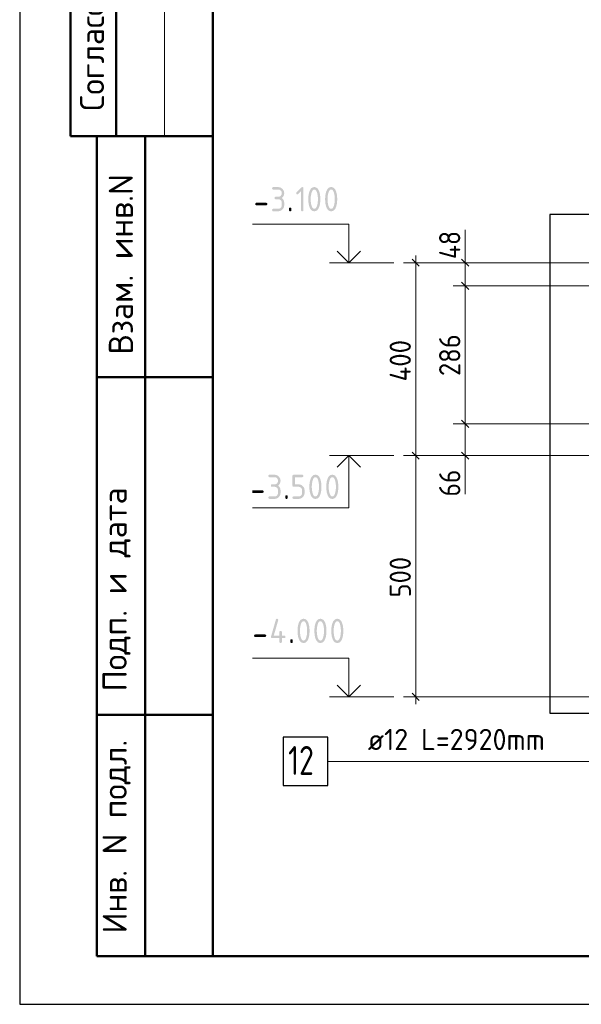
# Model space of a CAD drawing. Header units: millimetres. Extents: x 0 to 59052, y 0 to 35640.
# Tile 1 of 25: x 0 to 6983, y 0 to 12247. Entities that reach past the tile are written whole.
import ezdxf

# ---------------------------------------------------------------- set-up
doc = ezdxf.new("R2010")
doc.units = ezdxf.units.MM
for name, color, linetype, lineweight in [('Standard', 7, 'Continuous', 25), ('Высотные отметки', 7, 'Continuous', 25), ('ЖБ Пилон', 7, 'Continuous', 35), ('Размерная выноска', 7, 'Continuous', 13)]:
    doc.layers.add(name, color=color, linetype=linetype, lineweight=lineweight)
doc.layers.add('Обрамление Г-обр.', color=7, linetype='Continuous', lineweight=25, true_color=0x5f1e0f)
doc.styles.add('ISOCPEUR', font='txt')

msp = doc.modelspace()

# ---------------------------------------------------------------- hatches: boundary and pattern name
at = {"layer": 'ЖБ Пилон', "linetype": 'Continuous', "lineweight": 25, "transparency": 33554687}
for points in [[(3214, 10015), (3184, 10015), (3182, 10015), (3180, 10015), (3178, 10015), (3177, 10016), (3176, 10016), (3174, 10017), (3173, 10018), (3172, 10019), (3171, 10020), (3171, 10021), (3170, 10022), (3170, 10023), (3169, 10025), (3169, 10026), (3169, 10028), (3169, 10030), (3169, 10032), (3169, 10033), (3169, 10035), (3170, 10036), (3170, 10038), (3171, 10039), (3171, 10040), (3172, 10041), (3173, 10042), (3174, 10043), (3176, 10043), (3177, 10044), (3178, 10044), (3180, 10045), (3182, 10045), (3184, 10045), (3214, 10045), (3218, 10045), (3223, 10046), (3227, 10047), (3231, 10048), (3235, 10050), (3239, 10052), (3242, 10055), (3246, 10058), (3249, 10061), (3251, 10065), (3254, 10068), (3255, 10072), (3257, 10076), (3258, 10081), (3259, 10085), (3259, 10090), (3259, 10094), (3258, 10099), (3257, 10103), (3255, 10107), (3254, 10111), (3251, 10115), (3249, 10118), (3245, 10122), (3242, 10125), (3238, 10127), (3235, 10130), (3231, 10132), (3227, 10133), (3223, 10134), (3218, 10135), (3214, 10135), (3154, 10135), (3152, 10135), (3150, 10135), (3148, 10135), (3147, 10136), (3146, 10136), (3144, 10137), (3143, 10138), (3142, 10139), (3141, 10139), (3141, 10141), (3140, 10142), (3140, 10143), (3139, 10145), (3139, 10146), (3139, 10148), (3139, 10150), (3139, 10152), (3139, 10153), (3139, 10155), (3140, 10156), (3140, 10158), (3141, 10159), (3141, 10160), (3142, 10161), (3143, 10162), (3144, 10163), (3146, 10163), (3147, 10164), (3148, 10164), (3150, 10165), (3152, 10165), (3154, 10165), (3214, 10165), (3217, 10165), (3221, 10164), (3225, 10164), (3229, 10163), (3232, 10163), (3236, 10162), (3239, 10161), (3242, 10159), (3246, 10158), (3249, 10156), (3252, 10155), (3255, 10152), (3258, 10150), (3261, 10148), (3264, 10146), (3267, 10143), (3269, 10140), (3272, 10137), (3274, 10134), (3276, 10131), (3278, 10128), (3280, 10125), (3282, 10122), (3283, 10119), (3284, 10115), (3286, 10112), (3287, 10108), (3287, 10105), (3288, 10101), (3288, 10097), (3289, 10094), (3289, 10090), (3289, 10085), (3288, 10081), (3288, 10076), (3287, 10072), (3286, 10068), (3284, 10064), (3283, 10060), (3281, 10056), (3279, 10052), (3277, 10049), (3275, 10045), (3272, 10042), (3269, 10039), (3266, 10036), (3262, 10033), (3259, 10030), (3262, 10027), (3266, 10024), (3269, 10021), (3272, 10018), (3275, 10014), (3277, 10011), (3279, 10007), (3281, 10003), (3283, 10000), (3284, 9996), (3286, 9992), (3287, 9988), (3288, 9983), (3288, 9979), (3289, 9975), (3289, 9970), (3289, 9940), (3289, 9936), (3288, 9932), (3288, 9928), (3287, 9925), (3287, 9921), (3286, 9918), (3284, 9914), (3283, 9911), (3282, 9908), (3280, 9905), (3278, 9901), (3276, 9898), (3274, 9895), (3272, 9892), (3269, 9890), (3267, 9887), (3264, 9884), (3261, 9882), (3258, 9879), (3255, 9877), (3252, 9875), (3249, 9873), (3246, 9872), (3242, 9870), (3239, 9869), (3236, 9868), (3232, 9867), (3228, 9866), (3225, 9866), (3221, 9865), (3217, 9865), (3214, 9865), (3154, 9865), (3152, 9865), (3150, 9865), (3148, 9865), (3147, 9866), (3146, 9866), (3144, 9867), (3143, 9868), (3142, 9869), (3141, 9870), (3141, 9871), (3140, 9872), (3140, 9873), (3139, 9875), (3139, 9876), (3139, 9878), (3139, 9880), (3139, 9882), (3139, 9883), (3139, 9885), (3140, 9886), (3140, 9888), (3141, 9889), (3141, 9890), (3142, 9891), (3143, 9892), (3144, 9893), (3146, 9893), (3147, 9894), (3148, 9894), (3150, 9895), (3152, 9895), (3154, 9895), (3214, 9895), (3218, 9895), (3223, 9896), (3227, 9897), (3231, 9898), (3235, 9900), (3239, 9902), (3242, 9905), (3246, 9908), (3249, 9911), (3251, 9915), (3254, 9918), (3255, 9922), (3257, 9926), (3258, 9931), (3259, 9935), (3259, 9940), (3259, 9970), (3259, 9975), (3258, 9979), (3257, 9983), (3255, 9987), (3254, 9991), (3251, 9995), (3249, 9998), (3245, 10002), (3242, 10005), (3238, 10007), (3235, 10010), (3231, 10012), (3227, 10013), (3223, 10014), (3218, 10015)], [(3498, 10114), (3464, 10079), (3463, 10078), (3461, 10077), (3460, 10076), (3459, 10076), (3458, 10075), (3456, 10075), (3455, 10075), (3453, 10075), (3451, 10075), (3450, 10075), (3448, 10075), (3447, 10076), (3445, 10076), (3444, 10077), (3443, 10078), (3442, 10079), (3441, 10080), (3440, 10081), (3440, 10082), (3439, 10083), (3439, 10085), (3438, 10086), (3438, 10088), (3438, 10090), (3438, 10091), (3438, 10093), (3439, 10094), (3439, 10096), (3440, 10097), (3441, 10098), (3441, 10099), (3443, 10100), (3501, 10159), (3503, 10160), (3504, 10162), (3506, 10163), (3507, 10163), (3509, 10164), (3510, 10164), (3512, 10165), (3513, 10165), (3515, 10165), (3517, 10165), (3518, 10164), (3520, 10164), (3521, 10163), (3522, 10163), (3524, 10162), (3524, 10161), (3525, 10160), (3526, 10159), (3527, 10158), (3527, 10156), (3528, 10155), (3528, 10153), (3528, 10152), (3528, 10150), (3528, 9880), (3528, 9878), (3528, 9876), (3528, 9875), (3527, 9873), (3527, 9872), (3526, 9871), (3525, 9870), (3524, 9869), (3524, 9868), (3522, 9867), (3521, 9866), (3520, 9866), (3518, 9865), (3517, 9865), (3515, 9865), (3513, 9865), (3511, 9865), (3510, 9865), (3508, 9865), (3507, 9866), (3505, 9866), (3504, 9867), (3503, 9868), (3502, 9869), (3501, 9870), (3500, 9871), (3500, 9872), (3499, 9873), (3499, 9875), (3498, 9876), (3498, 9878), (3498, 9880)], [(3064, 9940), (2944, 9940), (2942, 9940), (2940, 9940), (2939, 9940), (2937, 9941), (2936, 9941), (2935, 9942), (2933, 9943), (2932, 9943), (2932, 9944), (2931, 9946), (2930, 9947), (2930, 9948), (2929, 9950), (2929, 9951), (2929, 9953), (2929, 9955), (2929, 9957), (2929, 9958), (2929, 9960), (2930, 9961), (2930, 9963), (2931, 9964), (2932, 9965), (2932, 9966), (2933, 9967), (2935, 9968), (2936, 9968), (2937, 9969), (2939, 9969), (2940, 9970), (2942, 9970), (2944, 9970), (3064, 9970), (3066, 9970), (3067, 9970), (3069, 9969), (3070, 9969), (3072, 9968), (3073, 9968), (3074, 9967), (3075, 9966), (3076, 9965), (3077, 9964), (3077, 9963), (3078, 9961), (3078, 9960), (3078, 9958), (3079, 9957), (3079, 9955), (3079, 9953), (3078, 9951), (3078, 9950), (3078, 9948), (3077, 9947), (3077, 9946), (3076, 9944), (3075, 9943), (3074, 9943), (3073, 9942), (3072, 9941), (3070, 9941), (3069, 9940), (3067, 9940), (3066, 9940)], [(3348, 9895), (3348, 9897), (3349, 9898), (3349, 9900), (3349, 9901), (3350, 9903), (3351, 9904), (3351, 9905), (3352, 9906), (3353, 9907), (3354, 9908), (3355, 9909), (3357, 9909), (3358, 9909), (3360, 9910), (3362, 9910), (3363, 9910), (3365, 9910), (3367, 9910), (3369, 9909), (3370, 9909), (3371, 9909), (3373, 9908), (3374, 9907), (3375, 9906), (3376, 9905), (3376, 9904), (3377, 9903), (3378, 9901), (3378, 9900), (3378, 9898), (3379, 9897), (3379, 9895), (3379, 9880), (3379, 9878), (3378, 9876), (3378, 9875), (3378, 9873), (3377, 9872), (3376, 9871), (3376, 9870), (3375, 9869), (3374, 9868), (3373, 9867), (3371, 9866), (3370, 9866), (3369, 9865), (3367, 9865), (3365, 9865), (3363, 9865), (3362, 9865), (3360, 9865), (3358, 9865), (3357, 9866), (3355, 9866), (3354, 9867), (3353, 9868), (3352, 9869), (3351, 9870), (3351, 9871), (3350, 9872), (3349, 9873), (3349, 9875), (3349, 9876), (3348, 9878), (3348, 9880)], [(3168, 6437), (3138, 6437), (3136, 6437), (3134, 6437), (3132, 6438), (3131, 6438), (3130, 6439), (3128, 6439), (3127, 6440), (3126, 6441), (3125, 6442), (3125, 6443), (3124, 6444), (3124, 6446), (3123, 6447), (3123, 6449), (3123, 6450), (3123, 6452), (3123, 6454), (3123, 6456), (3123, 6457), (3124, 6459), (3124, 6460), (3125, 6461), (3125, 6462), (3126, 6463), (3127, 6464), (3128, 6465), (3130, 6466), (3131, 6466), (3132, 6467), (3134, 6467), (3136, 6467), (3138, 6467), (3168, 6467), (3172, 6467), (3177, 6468), (3181, 6469), (3185, 6470), (3189, 6472), (3193, 6474), (3196, 6477), (3200, 6480), (3203, 6483), (3205, 6487), (3208, 6491), (3209, 6495), (3211, 6499), (3212, 6503), (3213, 6507), (3213, 6512), (3213, 6517), (3212, 6521), (3211, 6525), (3209, 6529), (3208, 6533), (3205, 6537), (3203, 6541), (3199, 6544), (3196, 6547), (3192, 6550), (3189, 6552), (3185, 6554), (3181, 6555), (3177, 6556), (3172, 6557), (3168, 6557), (3108, 6557), (3106, 6557), (3104, 6557), (3102, 6558), (3101, 6558), (3100, 6558), (3099, 6559), (3097, 6560), (3096, 6561), (3095, 6562), (3095, 6563), (3094, 6564), (3094, 6565), (3093, 6567), (3093, 6569), (3093, 6570), (3093, 6572), (3093, 6574), (3093, 6576), (3093, 6577), (3094, 6579), (3094, 6580), (3095, 6581), (3095, 6582), (3096, 6583), (3097, 6584), (3099, 6585), (3100, 6586), (3101, 6586), (3102, 6587), (3104, 6587), (3106, 6587), (3108, 6587), (3168, 6587), (3172, 6587), (3175, 6587), (3179, 6586), (3183, 6586), (3186, 6585), (3190, 6584), (3193, 6583), (3196, 6582), (3200, 6580), (3203, 6578), (3206, 6577), (3209, 6575), (3212, 6573), (3215, 6570), (3218, 6568), (3221, 6565), (3223, 6562), (3226, 6559), (3228, 6557), (3230, 6553), (3232, 6550), (3234, 6547), (3236, 6544), (3237, 6541), (3239, 6537), (3240, 6534), (3241, 6531), (3241, 6527), (3242, 6523), (3242, 6520), (3243, 6516), (3243, 6512), (3243, 6507), (3242, 6503), (3242, 6499), (3241, 6494), (3240, 6490), (3238, 6486), (3237, 6482), (3235, 6478), (3233, 6475), (3231, 6471), (3229, 6468), (3226, 6464), (3223, 6461), (3220, 6458), (3216, 6455), (3213, 6452), (3216, 6449), (3220, 6446), (3223, 6443), (3226, 6440), (3229, 6437), (3231, 6433), (3233, 6429), (3235, 6426), (3237, 6422), (3238, 6418), (3240, 6414), (3241, 6410), (3242, 6406), (3242, 6401), (3243, 6397), (3243, 6392), (3243, 6362), (3243, 6358), (3242, 6354), (3242, 6351), (3241, 6347), (3241, 6343), (3240, 6340), (3239, 6337), (3237, 6333), (3236, 6330), (3234, 6327), (3232, 6324), (3230, 6321), (3228, 6318), (3226, 6315), (3223, 6312), (3221, 6309), (3218, 6306), (3215, 6304), (3212, 6301), (3209, 6299), (3206, 6297), (3203, 6296), (3200, 6294), (3196, 6293), (3193, 6291), (3190, 6290), (3186, 6289), (3183, 6288), (3179, 6288), (3175, 6287), (3171, 6287), (3168, 6287), (3108, 6287), (3106, 6287), (3104, 6287), (3102, 6288), (3101, 6288), (3100, 6288), (3099, 6289), (3097, 6290), (3096, 6291), (3095, 6292), (3095, 6293), (3094, 6294), (3094, 6296), (3093, 6297), (3093, 6299), (3093, 6300), (3093, 6302), (3093, 6304), (3093, 6306), (3093, 6307), (3094, 6309), (3094, 6310), (3095, 6311), (3095, 6312), (3096, 6313), (3097, 6314), (3099, 6315), (3100, 6316), (3101, 6316), (3102, 6317), (3104, 6317), (3106, 6317), (3108, 6317), (3168, 6317), (3172, 6317), (3177, 6318), (3181, 6319), (3185, 6320), (3189, 6322), (3193, 6324), (3196, 6327), (3200, 6330), (3203, 6333), (3205, 6337), (3208, 6341), (3209, 6345), (3211, 6349), (3212, 6353), (3213, 6357), (3213, 6362), (3213, 6392), (3213, 6397), (3212, 6401), (3211, 6405), (3209, 6409), (3208, 6413), (3205, 6417), (3203, 6421), (3199, 6424), (3196, 6427), (3192, 6430), (3189, 6432), (3185, 6434), (3181, 6435), (3177, 6436), (3172, 6437)], [(3392, 6452), (3392, 6572), (3392, 6574), (3393, 6576), (3393, 6577), (3393, 6579), (3394, 6580), (3394, 6581), (3395, 6582), (3396, 6583), (3397, 6584), (3398, 6585), (3399, 6586), (3401, 6586), (3402, 6587), (3404, 6587), (3405, 6587), (3407, 6587), (3512, 6587), (3514, 6587), (3516, 6587), (3517, 6587), (3519, 6586), (3520, 6586), (3521, 6585), (3522, 6584), (3523, 6583), (3524, 6582), (3525, 6581), (3526, 6580), (3526, 6579), (3527, 6577), (3527, 6576), (3527, 6574), (3527, 6572), (3527, 6570), (3527, 6569), (3527, 6567), (3526, 6565), (3526, 6564), (3525, 6563), (3524, 6562), (3523, 6561), (3522, 6560), (3521, 6559), (3520, 6558), (3519, 6558), (3517, 6558), (3516, 6557), (3514, 6557), (3512, 6557), (3422, 6557), (3422, 6467), (3467, 6467), (3471, 6467), (3475, 6467), (3479, 6466), (3482, 6466), (3486, 6465), (3489, 6464), (3493, 6463), (3496, 6462), (3499, 6460), (3503, 6459), (3506, 6457), (3509, 6455), (3512, 6453), (3515, 6450), (3518, 6448), (3520, 6445), (3523, 6442), (3525, 6439), (3528, 6437), (3530, 6434), (3532, 6430), (3534, 6427), (3535, 6424), (3537, 6421), (3538, 6418), (3539, 6414), (3540, 6411), (3541, 6407), (3541, 6403), (3542, 6400), (3542, 6396), (3542, 6392), (3542, 6362), (3542, 6358), (3542, 6354), (3541, 6351), (3541, 6347), (3540, 6344), (3539, 6340), (3538, 6337), (3537, 6333), (3535, 6330), (3534, 6327), (3532, 6324), (3530, 6321), (3528, 6318), (3525, 6315), (3523, 6312), (3520, 6309), (3517, 6306), (3514, 6304), (3512, 6301), (3509, 6299), (3506, 6297), (3502, 6296), (3499, 6294), (3496, 6293), (3493, 6291), (3489, 6290), (3486, 6289), (3482, 6288), (3479, 6288), (3475, 6287), (3471, 6287), (3467, 6287), (3407, 6287), (3405, 6287), (3404, 6287), (3402, 6288), (3401, 6288), (3399, 6288), (3398, 6289), (3397, 6290), (3396, 6291), (3395, 6292), (3394, 6293), (3394, 6294), (3393, 6296), (3393, 6297), (3393, 6299), (3392, 6300), (3392, 6302), (3392, 6304), (3393, 6306), (3393, 6307), (3393, 6309), (3394, 6310), (3394, 6311), (3395, 6312), (3396, 6313), (3397, 6314), (3398, 6315), (3399, 6316), (3401, 6316), (3402, 6317), (3404, 6317), (3405, 6317), (3407, 6317), (3467, 6317), (3472, 6317), (3476, 6318), (3481, 6319), (3485, 6320), (3489, 6322), (3492, 6324), (3496, 6327), (3499, 6330), (3502, 6333), (3505, 6337), (3507, 6341), (3509, 6345), (3510, 6349), (3511, 6353), (3512, 6357), (3512, 6362), (3512, 6392), (3512, 6397), (3511, 6401), (3510, 6405), (3509, 6409), (3507, 6413), (3505, 6417), (3502, 6421), (3499, 6424), (3496, 6427), (3492, 6430), (3488, 6432), (3484, 6434), (3480, 6435), (3476, 6436), (3472, 6437), (3467, 6437), (3407, 6437), (3405, 6437), (3404, 6437), (3402, 6438), (3401, 6438), (3399, 6439), (3398, 6439), (3397, 6440), (3396, 6441), (3395, 6442), (3394, 6443), (3394, 6444), (3393, 6446), (3393, 6447), (3393, 6449), (3392, 6450)], [(3018, 6362), (2898, 6362), (2896, 6362), (2894, 6362), (2894, 6362), (2894, 6392), (2894, 6392), (2896, 6392), (2898, 6392), (3018, 6392), (3020, 6392), (3021, 6392), (3023, 6392), (3024, 6391), (3026, 6391), (3027, 6390), (3028, 6389), (3029, 6388), (3030, 6387), (3031, 6386), (3031, 6385), (3032, 6384), (3032, 6382), (3032, 6380), (3033, 6379), (3033, 6377), (3033, 6375), (3032, 6373), (3032, 6372), (3032, 6370), (3031, 6369), (3031, 6368), (3030, 6367), (3029, 6366), (3028, 6365), (3027, 6364), (3026, 6363), (3024, 6363), (3023, 6362), (3021, 6362), (3020, 6362)], [(3302, 6317), (3302, 6319), (3303, 6321), (3303, 6322), (3303, 6324), (3304, 6325), (3305, 6326), (3305, 6327), (3306, 6328), (3307, 6329), (3308, 6330), (3310, 6331), (3311, 6331), (3312, 6332), (3314, 6332), (3316, 6332), (3318, 6332), (3319, 6332), (3321, 6332), (3323, 6332), (3324, 6331), (3326, 6331), (3327, 6330), (3328, 6329), (3329, 6328), (3330, 6327), (3330, 6326), (3331, 6325), (3332, 6324), (3332, 6322), (3332, 6321), (3333, 6319), (3333, 6317), (3333, 6302), (3333, 6300), (3332, 6299), (3332, 6297), (3332, 6296), (3331, 6294), (3330, 6293), (3330, 6292), (3329, 6291), (3328, 6290), (3327, 6289), (3326, 6288), (3324, 6288), (3323, 6288), (3321, 6287), (3319, 6287), (3318, 6287), (3316, 6287), (3314, 6287), (3312, 6288), (3311, 6288), (3310, 6288), (3308, 6289), (3307, 6290), (3306, 6291), (3305, 6292), (3305, 6293), (3304, 6294), (3303, 6296), (3303, 6297), (3303, 6299), (3302, 6300), (3302, 6302)], [(3125, 4570), (3125, 4572), (3125, 4574), (3185, 4784), (3186, 4787), (3187, 4789), (3189, 4791), (3190, 4792), (3192, 4793), (3194, 4794), (3197, 4795), (3200, 4795), (3202, 4795), (3203, 4795), (3205, 4794), (3206, 4794), (3208, 4793), (3209, 4793), (3210, 4792), (3211, 4791), (3212, 4790), (3213, 4789), (3213, 4788), (3214, 4786), (3214, 4785), (3214, 4783), (3215, 4782), (3215, 4780), (3215, 4778), (3214, 4775), (3159, 4585), (3230, 4585), (3230, 4630), (3230, 4632), (3230, 4633), (3230, 4635), (3231, 4636), (3231, 4638), (3232, 4639), (3232, 4640), (3233, 4641), (3234, 4642), (3236, 4643), (3237, 4643), (3238, 4644), (3240, 4644), (3241, 4644), (3243, 4645), (3245, 4645), (3247, 4645), (3248, 4644), (3250, 4644), (3251, 4644), (3253, 4643), (3254, 4643), (3255, 4642), (3256, 4641), (3257, 4640), (3258, 4639), (3258, 4638), (3259, 4636), (3259, 4635), (3259, 4633), (3260, 4632), (3260, 4630), (3260, 4585), (3290, 4585), (3292, 4585), (3293, 4584), (3295, 4584), (3296, 4584), (3298, 4583), (3299, 4583), (3300, 4582), (3301, 4581), (3302, 4580), (3303, 4579), (3303, 4578), (3304, 4576), (3304, 4575), (3304, 4573), (3305, 4571), (3305, 4570), (3305, 4568), (3304, 4566), (3304, 4564), (3304, 4563), (3303, 4562), (3303, 4560), (3302, 4559), (3301, 4558), (3300, 4557), (3299, 4557), (3298, 4556), (3296, 4556), (3295, 4555), (3293, 4555), (3292, 4555), (3290, 4555), (3260, 4555), (3260, 4510), (3260, 4508), (3259, 4506), (3259, 4505), (3259, 4503), (3258, 4502), (3258, 4501), (3257, 4499), (3256, 4498), (3255, 4498), (3254, 4497), (3253, 4496), (3251, 4496), (3250, 4495), (3248, 4495), (3247, 4495), (3245, 4495), (3243, 4495), (3241, 4495), (3240, 4495), (3238, 4496), (3237, 4496), (3236, 4497), (3234, 4498), (3233, 4498), (3232, 4499), (3232, 4501), (3231, 4502), (3231, 4503), (3230, 4505), (3230, 4506), (3230, 4508), (3230, 4510), (3230, 4555), (3140, 4555), (3138, 4555), (3136, 4555), (3135, 4555), (3133, 4556), (3132, 4556), (3131, 4557), (3129, 4557), (3128, 4558), (3127, 4559), (3127, 4560), (3126, 4562), (3126, 4563), (3125, 4564), (3125, 4566), (3125, 4568)], [(3050, 4570), (2930, 4570), (2928, 4570), (2926, 4570), (2925, 4570), (2923, 4571), (2922, 4571), (2921, 4572), (2920, 4572), (2919, 4573), (2918, 4574), (2917, 4575), (2916, 4577), (2916, 4578), (2915, 4579), (2915, 4581), (2915, 4583), (2915, 4585), (2915, 4587), (2915, 4588), (2915, 4590), (2916, 4591), (2916, 4593), (2917, 4594), (2918, 4595), (2919, 4596), (2920, 4597), (2921, 4598), (2922, 4598), (2923, 4599), (2925, 4599), (2926, 4599), (2928, 4600), (2930, 4600), (3050, 4600), (3052, 4600), (3053, 4599), (3055, 4599), (3056, 4599), (3058, 4598), (3059, 4598), (3060, 4597), (3061, 4596), (3062, 4595), (3063, 4594), (3063, 4593), (3064, 4591), (3064, 4590), (3065, 4588), (3065, 4587), (3065, 4585), (3065, 4583), (3065, 4581), (3064, 4579), (3064, 4578), (3063, 4577), (3063, 4575), (3062, 4574), (3061, 4573), (3060, 4572), (3059, 4572), (3058, 4571), (3056, 4571), (3055, 4570), (3053, 4570), (3052, 4570)], [(3365, 4525), (3365, 4527), (3365, 4528), (3365, 4530), (3366, 4531), (3366, 4533), (3367, 4534), (3367, 4535), (3368, 4536), (3369, 4537), (3370, 4538), (3372, 4538), (3373, 4539), (3374, 4539), (3376, 4540), (3378, 4540), (3380, 4540), (3382, 4540), (3383, 4540), (3385, 4539), (3386, 4539), (3388, 4538), (3389, 4538), (3390, 4537), (3391, 4536), (3392, 4535), (3393, 4534), (3393, 4533), (3394, 4531), (3394, 4530), (3394, 4528), (3395, 4527), (3395, 4525), (3395, 4510), (3395, 4508), (3394, 4506), (3394, 4505), (3394, 4503), (3393, 4502), (3393, 4501), (3392, 4499), (3391, 4499), (3390, 4498), (3389, 4497), (3388, 4496), (3386, 4496), (3385, 4495), (3383, 4495), (3382, 4495), (3380, 4495), (3378, 4495), (3376, 4495), (3374, 4495), (3373, 4496), (3372, 4496), (3370, 4497), (3369, 4498), (3368, 4499), (3367, 4499), (3367, 4501), (3366, 4502), (3366, 4503), (3365, 4505), (3365, 4506), (3365, 4508), (3365, 4510)]]:
    msp.add_hatch(color=7, dxfattribs=at).paths.add_polyline_path(points, flags=16)
h = msp.add_hatch(color=7, dxfattribs=at)
h.paths.add_polyline_path([(3708, 10015), (3708, 10024), (3708, 10033), (3707, 10042), (3706, 10051), (3705, 10060), (3704, 10068), (3702, 10077), (3700, 10085), (3699, 10091), (3697, 10097), (3695, 10102), (3693, 10107), (3691, 10111), (3689, 10115), (3687, 10119), (3685, 10122), (3683, 10125), (3680, 10128), (3678, 10130), (3675, 10132), (3672, 10133), (3669, 10134), (3666, 10135), (3663, 10135), (3660, 10135), (3657, 10134), (3654, 10133), (3652, 10132), (3649, 10130), (3646, 10128), (3644, 10125), (3642, 10122), (3639, 10119), (3637, 10115), (3635, 10111), (3633, 10107), (3631, 10102), (3630, 10097), (3628, 10091), (3627, 10085), (3625, 10076), (3623, 10068), (3621, 10059), (3620, 10051), (3619, 10042), (3619, 10033), (3618, 10024), (3618, 10015), (3618, 10006), (3619, 9997), (3619, 9988), (3620, 9979), (3621, 9970), (3623, 9961), (3624, 9953), (3626, 9945), (3628, 9938), (3630, 9933), (3631, 9928), (3633, 9923), (3635, 9918), (3637, 9914), (3639, 9910), (3642, 9907), (3644, 9904), (3646, 9902), (3649, 9900), (3652, 9898), (3654, 9896), (3657, 9896), (3660, 9895), (3663, 9895), (3666, 9895), (3669, 9896), (3672, 9896), (3675, 9898), (3678, 9900), (3680, 9902), (3683, 9904), (3685, 9907), (3687, 9910), (3689, 9914), (3691, 9918), (3693, 9923), (3695, 9928), (3697, 9933), (3699, 9938), (3700, 9945), (3702, 9953), (3704, 9961), (3705, 9970), (3706, 9979), (3707, 9988), (3708, 9997), (3708, 10006)])
h.paths.add_polyline_path([(3738, 10015), (3738, 10008), (3738, 10002), (3738, 9995), (3737, 9989), (3737, 9983), (3736, 9977), (3736, 9971), (3735, 9965), (3734, 9959), (3733, 9953), (3732, 9948), (3731, 9943), (3729, 9937), (3728, 9932), (3727, 9927), (3725, 9922), (3722, 9915), (3720, 9909), (3717, 9902), (3714, 9897), (3711, 9892), (3707, 9887), (3704, 9883), (3700, 9879), (3696, 9876), (3692, 9873), (3688, 9870), (3683, 9868), (3678, 9867), (3673, 9866), (3669, 9865), (3663, 9865), (3658, 9865), (3653, 9866), (3648, 9867), (3643, 9868), (3639, 9870), (3635, 9873), (3630, 9876), (3627, 9879), (3623, 9883), (3619, 9887), (3616, 9892), (3613, 9897), (3609, 9902), (3607, 9909), (3604, 9915), (3601, 9922), (3600, 9927), (3598, 9932), (3597, 9937), (3596, 9942), (3595, 9948), (3593, 9953), (3592, 9959), (3592, 9965), (3591, 9970), (3590, 9977), (3590, 9983), (3589, 9989), (3589, 9995), (3589, 10002), (3588, 10008), (3588, 10015), (3588, 10022), (3589, 10028), (3589, 10035), (3589, 10041), (3590, 10047), (3590, 10053), (3591, 10059), (3592, 10065), (3592, 10071), (3593, 10076), (3595, 10082), (3596, 10087), (3597, 10093), (3598, 10098), (3600, 10103), (3601, 10108), (3604, 10115), (3607, 10121), (3609, 10127), (3613, 10133), (3616, 10138), (3619, 10143), (3623, 10147), (3627, 10151), (3630, 10154), (3635, 10157), (3639, 10159), (3643, 10161), (3648, 10163), (3653, 10164), (3658, 10165), (3663, 10165), (3669, 10165), (3673, 10164), (3678, 10163), (3683, 10161), (3688, 10159), (3692, 10157), (3696, 10154), (3700, 10151), (3704, 10147), (3707, 10142), (3711, 10138), (3714, 10133), (3717, 10127), (3720, 10121), (3722, 10115), (3725, 10108), (3727, 10103), (3728, 10098), (3729, 10092), (3731, 10087), (3732, 10082), (3733, 10076), (3734, 10071), (3735, 10065), (3736, 10059), (3736, 10053), (3737, 10047), (3737, 10041), (3738, 10035), (3738, 10028), (3738, 10022)], flags=16)
h = msp.add_hatch(color=7, dxfattribs=at)
h.paths.add_polyline_path([(3918, 10015), (3918, 10024), (3917, 10033), (3917, 10042), (3916, 10051), (3915, 10060), (3913, 10068), (3912, 10077), (3910, 10085), (3908, 10091), (3907, 10097), (3905, 10102), (3903, 10107), (3901, 10111), (3899, 10115), (3897, 10119), (3895, 10122), (3892, 10125), (3890, 10128), (3887, 10130), (3885, 10132), (3882, 10133), (3879, 10134), (3876, 10135), (3873, 10135), (3870, 10135), (3867, 10134), (3864, 10133), (3861, 10132), (3859, 10130), (3856, 10128), (3854, 10125), (3852, 10122), (3849, 10119), (3847, 10115), (3845, 10111), (3843, 10107), (3841, 10102), (3840, 10097), (3838, 10091), (3836, 10085), (3834, 10076), (3833, 10068), (3831, 10059), (3830, 10051), (3829, 10042), (3829, 10033), (3828, 10024), (3828, 10015), (3828, 10006), (3829, 9997), (3829, 9988), (3830, 9979), (3831, 9970), (3833, 9961), (3834, 9953), (3836, 9945), (3838, 9938), (3839, 9933), (3841, 9928), (3843, 9923), (3845, 9918), (3847, 9914), (3849, 9910), (3851, 9907), (3854, 9904), (3856, 9902), (3859, 9900), (3861, 9898), (3864, 9896), (3867, 9896), (3870, 9895), (3873, 9895), (3876, 9895), (3879, 9896), (3882, 9896), (3885, 9898), (3887, 9900), (3890, 9902), (3892, 9904), (3895, 9907), (3897, 9910), (3899, 9914), (3901, 9918), (3903, 9923), (3905, 9928), (3907, 9933), (3908, 9938), (3910, 9945), (3912, 9953), (3913, 9961), (3915, 9970), (3916, 9979), (3917, 9988), (3917, 9997), (3918, 10006)])
h.paths.add_polyline_path([(3948, 10015), (3948, 10008), (3948, 10002), (3947, 9995), (3947, 9989), (3947, 9983), (3946, 9977), (3945, 9971), (3945, 9965), (3944, 9959), (3943, 9953), (3942, 9948), (3940, 9943), (3939, 9937), (3938, 9932), (3936, 9927), (3935, 9922), (3932, 9915), (3930, 9909), (3927, 9902), (3924, 9897), (3921, 9892), (3917, 9887), (3914, 9883), (3910, 9879), (3906, 9876), (3902, 9873), (3897, 9870), (3893, 9868), (3888, 9867), (3883, 9866), (3878, 9865), (3873, 9865), (3868, 9865), (3863, 9866), (3858, 9867), (3853, 9868), (3849, 9870), (3844, 9873), (3840, 9876), (3836, 9879), (3833, 9883), (3829, 9887), (3826, 9892), (3822, 9897), (3819, 9902), (3817, 9909), (3814, 9915), (3811, 9922), (3810, 9927), (3808, 9932), (3807, 9937), (3806, 9942), (3804, 9948), (3803, 9953), (3802, 9959), (3801, 9965), (3801, 9970), (3800, 9977), (3799, 9983), (3799, 9989), (3799, 9995), (3798, 10002), (3798, 10008), (3798, 10015), (3798, 10022), (3798, 10028), (3799, 10035), (3799, 10041), (3799, 10047), (3800, 10053), (3801, 10059), (3801, 10065), (3802, 10071), (3803, 10076), (3804, 10082), (3806, 10087), (3807, 10093), (3808, 10098), (3810, 10103), (3811, 10108), (3814, 10115), (3817, 10121), (3819, 10127), (3822, 10133), (3826, 10138), (3829, 10143), (3833, 10147), (3836, 10151), (3840, 10154), (3844, 10157), (3849, 10159), (3853, 10161), (3858, 10163), (3863, 10164), (3868, 10165), (3873, 10165), (3878, 10165), (3883, 10164), (3888, 10163), (3893, 10161), (3897, 10159), (3902, 10157), (3906, 10154), (3910, 10151), (3914, 10147), (3917, 10142), (3921, 10138), (3924, 10133), (3927, 10127), (3930, 10121), (3932, 10115), (3935, 10108), (3936, 10103), (3938, 10098), (3939, 10092), (3940, 10087), (3942, 10082), (3943, 10076), (3944, 10071), (3945, 10065), (3945, 10059), (3946, 10053), (3947, 10047), (3947, 10041), (3947, 10035), (3948, 10028), (3948, 10022)], flags=16)
h = msp.add_hatch(color=7, dxfattribs=at)
h.paths.add_polyline_path([(3722, 6437), (3722, 6446), (3721, 6455), (3721, 6464), (3720, 6473), (3719, 6482), (3717, 6491), (3716, 6499), (3714, 6507), (3712, 6514), (3711, 6519), (3709, 6524), (3707, 6529), (3705, 6534), (3703, 6538), (3701, 6541), (3699, 6545), (3696, 6548), (3694, 6550), (3691, 6552), (3689, 6554), (3686, 6555), (3683, 6556), (3680, 6557), (3677, 6557), (3674, 6557), (3671, 6556), (3668, 6555), (3666, 6554), (3663, 6552), (3660, 6550), (3658, 6548), (3656, 6545), (3653, 6541), (3651, 6538), (3649, 6534), (3647, 6529), (3645, 6524), (3644, 6519), (3642, 6513), (3640, 6507), (3638, 6499), (3637, 6490), (3635, 6482), (3634, 6473), (3633, 6464), (3633, 6455), (3632, 6446), (3632, 6437), (3632, 6428), (3633, 6419), (3633, 6410), (3634, 6401), (3635, 6392), (3637, 6384), (3638, 6375), (3640, 6367), (3642, 6361), (3643, 6355), (3645, 6350), (3647, 6345), (3649, 6340), (3651, 6337), (3653, 6333), (3655, 6330), (3658, 6326), (3660, 6324), (3663, 6322), (3665, 6320), (3668, 6319), (3671, 6318), (3674, 6317), (3677, 6317), (3680, 6317), (3683, 6318), (3686, 6319), (3689, 6320), (3691, 6322), (3694, 6324), (3696, 6326), (3699, 6330), (3701, 6333), (3703, 6337), (3705, 6340), (3707, 6345), (3709, 6350), (3711, 6355), (3712, 6361), (3714, 6367), (3716, 6375), (3717, 6384), (3719, 6392), (3720, 6401), (3721, 6410), (3721, 6419), (3722, 6428)])
h.paths.add_polyline_path([(3752, 6437), (3752, 6430), (3752, 6424), (3752, 6417), (3751, 6411), (3751, 6405), (3750, 6399), (3749, 6393), (3749, 6387), (3748, 6381), (3747, 6376), (3746, 6370), (3745, 6365), (3743, 6359), (3742, 6354), (3740, 6349), (3739, 6344), (3736, 6337), (3734, 6331), (3731, 6325), (3728, 6319), (3725, 6314), (3721, 6309), (3718, 6305), (3714, 6301), (3710, 6298), (3706, 6295), (3701, 6292), (3697, 6291), (3692, 6289), (3687, 6288), (3682, 6287), (3677, 6287), (3672, 6287), (3667, 6288), (3662, 6289), (3657, 6291), (3653, 6292), (3649, 6295), (3644, 6298), (3640, 6301), (3637, 6305), (3633, 6309), (3630, 6314), (3626, 6319), (3623, 6325), (3621, 6331), (3618, 6337), (3615, 6344), (3614, 6349), (3612, 6354), (3611, 6359), (3610, 6365), (3608, 6370), (3607, 6376), (3606, 6381), (3606, 6387), (3605, 6393), (3604, 6399), (3603, 6405), (3603, 6411), (3603, 6417), (3602, 6424), (3602, 6430), (3602, 6437), (3602, 6444), (3602, 6450), (3603, 6457), (3603, 6463), (3603, 6469), (3604, 6475), (3605, 6481), (3606, 6487), (3606, 6493), (3607, 6499), (3608, 6504), (3610, 6510), (3611, 6515), (3612, 6520), (3614, 6525), (3615, 6530), (3618, 6537), (3621, 6543), (3623, 6550), (3626, 6555), (3630, 6560), (3633, 6565), (3637, 6569), (3640, 6573), (3644, 6576), (3649, 6579), (3653, 6582), (3657, 6584), (3662, 6585), (3667, 6586), (3672, 6587), (3677, 6587), (3682, 6587), (3687, 6586), (3692, 6585), (3697, 6584), (3701, 6582), (3706, 6579), (3710, 6576), (3714, 6573), (3718, 6569), (3721, 6565), (3725, 6560), (3728, 6555), (3731, 6549), (3734, 6543), (3736, 6537), (3739, 6530), (3740, 6525), (3742, 6520), (3743, 6515), (3745, 6509), (3746, 6504), (3747, 6498), (3748, 6493), (3749, 6487), (3749, 6481), (3750, 6475), (3751, 6469), (3751, 6463), (3752, 6457), (3752, 6450), (3752, 6444)], flags=16)
h = msp.add_hatch(color=7, dxfattribs=at)
h.paths.add_polyline_path([(3932, 6437), (3932, 6446), (3931, 6455), (3931, 6464), (3930, 6473), (3929, 6482), (3927, 6491), (3926, 6499), (3924, 6507), (3922, 6514), (3921, 6519), (3919, 6524), (3917, 6529), (3915, 6534), (3913, 6538), (3911, 6541), (3909, 6545), (3906, 6548), (3904, 6550), (3901, 6552), (3899, 6554), (3896, 6555), (3893, 6556), (3890, 6557), (3887, 6557), (3884, 6557), (3881, 6556), (3878, 6555), (3875, 6554), (3873, 6552), (3870, 6550), (3868, 6548), (3865, 6545), (3863, 6541), (3861, 6538), (3859, 6534), (3857, 6529), (3855, 6524), (3853, 6519), (3852, 6513), (3850, 6507), (3848, 6499), (3847, 6490), (3845, 6482), (3844, 6473), (3843, 6464), (3843, 6455), (3842, 6446), (3842, 6437), (3842, 6428), (3843, 6419), (3843, 6410), (3844, 6401), (3845, 6392), (3847, 6384), (3848, 6375), (3850, 6367), (3852, 6361), (3853, 6355), (3855, 6350), (3857, 6345), (3859, 6340), (3861, 6337), (3863, 6333), (3865, 6330), (3868, 6326), (3870, 6324), (3873, 6322), (3875, 6320), (3878, 6319), (3881, 6318), (3884, 6317), (3887, 6317), (3890, 6317), (3893, 6318), (3896, 6319), (3899, 6320), (3901, 6322), (3904, 6324), (3906, 6326), (3909, 6330), (3911, 6333), (3913, 6337), (3915, 6340), (3917, 6345), (3919, 6350), (3921, 6355), (3922, 6361), (3924, 6367), (3926, 6375), (3927, 6384), (3929, 6392), (3930, 6401), (3931, 6410), (3931, 6419), (3932, 6428)])
h.paths.add_polyline_path([(3962, 6437), (3962, 6430), (3962, 6424), (3961, 6417), (3961, 6411), (3961, 6405), (3960, 6399), (3959, 6393), (3958, 6387), (3958, 6381), (3957, 6376), (3956, 6370), (3954, 6365), (3953, 6359), (3952, 6354), (3950, 6349), (3949, 6344), (3946, 6337), (3943, 6331), (3941, 6325), (3938, 6319), (3934, 6314), (3931, 6309), (3927, 6305), (3924, 6301), (3920, 6298), (3915, 6295), (3911, 6292), (3907, 6291), (3902, 6289), (3897, 6288), (3892, 6287), (3887, 6287), (3882, 6287), (3877, 6288), (3872, 6289), (3867, 6291), (3863, 6292), (3858, 6295), (3854, 6298), (3850, 6301), (3846, 6305), (3843, 6309), (3839, 6314), (3836, 6319), (3833, 6325), (3830, 6331), (3828, 6337), (3825, 6344), (3824, 6349), (3822, 6354), (3821, 6359), (3819, 6365), (3818, 6370), (3817, 6376), (3816, 6381), (3815, 6387), (3815, 6393), (3814, 6399), (3813, 6405), (3813, 6411), (3812, 6417), (3812, 6424), (3812, 6430), (3812, 6437), (3812, 6444), (3812, 6450), (3812, 6457), (3813, 6463), (3813, 6469), (3814, 6475), (3815, 6481), (3815, 6487), (3816, 6493), (3817, 6499), (3818, 6504), (3819, 6510), (3821, 6515), (3822, 6520), (3824, 6525), (3825, 6530), (3828, 6537), (3830, 6543), (3833, 6550), (3836, 6555), (3839, 6560), (3843, 6565), (3846, 6569), (3850, 6573), (3854, 6576), (3858, 6579), (3863, 6582), (3867, 6584), (3872, 6585), (3877, 6586), (3882, 6587), (3887, 6587), (3892, 6587), (3897, 6586), (3902, 6585), (3907, 6584), (3911, 6582), (3915, 6579), (3920, 6576), (3924, 6573), (3927, 6569), (3931, 6565), (3934, 6560), (3938, 6555), (3941, 6549), (3943, 6543), (3946, 6537), (3949, 6530), (3950, 6525), (3952, 6520), (3953, 6515), (3954, 6509), (3956, 6504), (3957, 6498), (3958, 6493), (3958, 6487), (3959, 6481), (3960, 6475), (3961, 6469), (3961, 6463), (3961, 6457), (3962, 6450), (3962, 6444)], flags=16)
h = msp.add_hatch(color=7, dxfattribs=at)
h.paths.add_polyline_path([(3574, 4645), (3574, 4654), (3574, 4663), (3573, 4672), (3572, 4681), (3571, 4690), (3570, 4698), (3568, 4707), (3566, 4715), (3565, 4721), (3563, 4727), (3561, 4732), (3559, 4737), (3558, 4741), (3555, 4745), (3553, 4749), (3551, 4752), (3549, 4755), (3546, 4758), (3544, 4760), (3541, 4762), (3538, 4763), (3535, 4764), (3532, 4765), (3529, 4765), (3526, 4765), (3523, 4764), (3521, 4763), (3518, 4762), (3515, 4760), (3513, 4758), (3510, 4755), (3508, 4752), (3506, 4749), (3503, 4745), (3501, 4741), (3499, 4737), (3498, 4732), (3496, 4726), (3494, 4721), (3493, 4715), (3491, 4706), (3489, 4698), (3488, 4689), (3487, 4680), (3486, 4672), (3485, 4663), (3485, 4654), (3485, 4645), (3485, 4635), (3485, 4626), (3486, 4617), (3487, 4609), (3488, 4600), (3489, 4591), (3490, 4583), (3492, 4575), (3494, 4568), (3496, 4563), (3497, 4557), (3499, 4553), (3501, 4548), (3503, 4544), (3505, 4540), (3508, 4537), (3510, 4534), (3513, 4532), (3515, 4529), (3518, 4528), (3520, 4526), (3523, 4526), (3526, 4525), (3529, 4525), (3532, 4525), (3535, 4526), (3538, 4526), (3541, 4528), (3544, 4529), (3546, 4532), (3549, 4534), (3551, 4537), (3553, 4540), (3555, 4544), (3558, 4548), (3559, 4553), (3561, 4557), (3563, 4563), (3565, 4568), (3566, 4575), (3568, 4583), (3570, 4591), (3571, 4600), (3572, 4609), (3573, 4617), (3574, 4626), (3574, 4635)])
h.paths.add_polyline_path([(3604, 4645), (3604, 4638), (3604, 4632), (3604, 4625), (3603, 4619), (3603, 4613), (3602, 4607), (3602, 4601), (3601, 4595), (3600, 4589), (3599, 4583), (3598, 4578), (3597, 4572), (3596, 4567), (3594, 4562), (3593, 4557), (3591, 4552), (3589, 4545), (3586, 4539), (3583, 4532), (3580, 4527), (3577, 4522), (3573, 4517), (3570, 4513), (3566, 4509), (3562, 4505), (3558, 4503), (3554, 4500), (3549, 4498), (3545, 4497), (3540, 4496), (3535, 4495), (3529, 4495), (3524, 4495), (3519, 4496), (3514, 4497), (3510, 4498), (3505, 4500), (3501, 4503), (3497, 4505), (3493, 4509), (3489, 4513), (3485, 4517), (3482, 4521), (3479, 4527), (3476, 4532), (3473, 4538), (3470, 4545), (3468, 4552), (3466, 4557), (3465, 4562), (3463, 4567), (3462, 4572), (3461, 4578), (3460, 4583), (3459, 4589), (3458, 4595), (3457, 4600), (3456, 4606), (3456, 4612), (3455, 4619), (3455, 4625), (3455, 4632), (3455, 4638), (3455, 4645), (3455, 4651), (3455, 4658), (3455, 4664), (3455, 4671), (3456, 4677), (3456, 4683), (3457, 4689), (3458, 4695), (3459, 4701), (3460, 4706), (3461, 4712), (3462, 4717), (3463, 4723), (3465, 4728), (3466, 4733), (3468, 4738), (3470, 4745), (3473, 4751), (3476, 4757), (3479, 4763), (3482, 4768), (3485, 4772), (3489, 4777), (3493, 4780), (3497, 4784), (3501, 4787), (3505, 4789), (3510, 4791), (3514, 4793), (3519, 4794), (3524, 4795), (3529, 4795), (3535, 4795), (3540, 4794), (3545, 4793), (3549, 4791), (3554, 4789), (3558, 4787), (3562, 4784), (3566, 4780), (3570, 4777), (3573, 4772), (3577, 4768), (3580, 4763), (3583, 4757), (3586, 4751), (3589, 4745), (3591, 4737), (3593, 4733), (3594, 4727), (3596, 4722), (3597, 4717), (3598, 4712), (3599, 4706), (3600, 4701), (3601, 4695), (3602, 4689), (3602, 4683), (3603, 4677), (3603, 4671), (3604, 4664), (3604, 4658), (3604, 4651)], flags=16)
h = msp.add_hatch(color=7, dxfattribs=at)
h.paths.add_polyline_path([(3784, 4645), (3784, 4654), (3784, 4663), (3783, 4672), (3782, 4681), (3781, 4690), (3780, 4698), (3778, 4707), (3776, 4715), (3775, 4721), (3773, 4727), (3771, 4732), (3769, 4737), (3767, 4741), (3765, 4745), (3763, 4749), (3761, 4752), (3759, 4755), (3756, 4758), (3754, 4760), (3751, 4762), (3748, 4763), (3745, 4764), (3742, 4765), (3739, 4765), (3736, 4765), (3733, 4764), (3730, 4763), (3728, 4762), (3725, 4760), (3722, 4758), (3720, 4755), (3718, 4752), (3715, 4749), (3713, 4745), (3711, 4741), (3709, 4737), (3707, 4732), (3706, 4726), (3704, 4721), (3703, 4715), (3701, 4706), (3699, 4698), (3697, 4689), (3696, 4680), (3695, 4672), (3695, 4663), (3694, 4654), (3694, 4645), (3694, 4635), (3695, 4626), (3695, 4617), (3696, 4609), (3697, 4600), (3699, 4591), (3700, 4583), (3702, 4575), (3704, 4568), (3706, 4563), (3707, 4557), (3709, 4553), (3711, 4548), (3713, 4544), (3715, 4540), (3718, 4537), (3720, 4534), (3722, 4532), (3725, 4529), (3728, 4528), (3730, 4526), (3733, 4526), (3736, 4525), (3739, 4525), (3742, 4525), (3745, 4526), (3748, 4526), (3751, 4528), (3754, 4529), (3756, 4532), (3759, 4534), (3761, 4537), (3763, 4540), (3765, 4544), (3767, 4548), (3769, 4553), (3771, 4557), (3773, 4563), (3775, 4568), (3776, 4575), (3778, 4583), (3780, 4591), (3781, 4600), (3782, 4609), (3783, 4617), (3784, 4626), (3784, 4635)])
h.paths.add_polyline_path([(3814, 4645), (3814, 4638), (3814, 4632), (3814, 4625), (3813, 4619), (3813, 4613), (3812, 4607), (3812, 4601), (3811, 4595), (3810, 4589), (3809, 4583), (3808, 4578), (3807, 4572), (3805, 4567), (3804, 4562), (3803, 4557), (3801, 4552), (3799, 4545), (3796, 4539), (3793, 4532), (3790, 4527), (3787, 4522), (3783, 4517), (3780, 4513), (3776, 4509), (3772, 4505), (3768, 4503), (3764, 4500), (3759, 4498), (3754, 4497), (3749, 4496), (3745, 4495), (3739, 4495), (3734, 4495), (3729, 4496), (3724, 4497), (3719, 4498), (3715, 4500), (3711, 4503), (3706, 4505), (3703, 4509), (3699, 4513), (3695, 4517), (3692, 4521), (3689, 4527), (3685, 4532), (3683, 4538), (3680, 4545), (3677, 4552), (3676, 4557), (3674, 4562), (3673, 4567), (3672, 4572), (3671, 4578), (3669, 4583), (3668, 4589), (3668, 4595), (3667, 4600), (3666, 4606), (3666, 4612), (3665, 4619), (3665, 4625), (3665, 4632), (3664, 4638), (3664, 4645), (3664, 4651), (3665, 4658), (3665, 4664), (3665, 4671), (3666, 4677), (3666, 4683), (3667, 4689), (3668, 4695), (3668, 4701), (3669, 4706), (3671, 4712), (3672, 4717), (3673, 4723), (3674, 4728), (3676, 4733), (3677, 4738), (3680, 4745), (3683, 4751), (3685, 4757), (3689, 4763), (3692, 4768), (3695, 4772), (3699, 4777), (3703, 4780), (3706, 4784), (3711, 4787), (3715, 4789), (3719, 4791), (3724, 4793), (3729, 4794), (3734, 4795), (3739, 4795), (3745, 4795), (3749, 4794), (3754, 4793), (3759, 4791), (3764, 4789), (3768, 4787), (3772, 4784), (3776, 4780), (3780, 4777), (3783, 4772), (3787, 4768), (3790, 4763), (3793, 4757), (3796, 4751), (3799, 4745), (3801, 4737), (3803, 4733), (3804, 4727), (3805, 4722), (3807, 4717), (3808, 4712), (3809, 4706), (3810, 4701), (3811, 4695), (3812, 4689), (3812, 4683), (3813, 4677), (3813, 4671), (3814, 4664), (3814, 4658), (3814, 4651)], flags=16)
h = msp.add_hatch(color=7, dxfattribs=at)
h.paths.add_polyline_path([(3994, 4645), (3994, 4654), (3993, 4663), (3993, 4672), (3992, 4681), (3991, 4690), (3989, 4698), (3988, 4707), (3986, 4715), (3984, 4721), (3983, 4727), (3981, 4732), (3979, 4737), (3977, 4741), (3975, 4745), (3973, 4749), (3971, 4752), (3968, 4755), (3966, 4758), (3963, 4760), (3961, 4762), (3958, 4763), (3955, 4764), (3952, 4765), (3949, 4765), (3946, 4765), (3943, 4764), (3940, 4763), (3937, 4762), (3935, 4760), (3932, 4758), (3930, 4755), (3928, 4752), (3925, 4749), (3923, 4745), (3921, 4741), (3919, 4737), (3917, 4732), (3916, 4726), (3914, 4721), (3912, 4715), (3910, 4706), (3909, 4698), (3907, 4689), (3906, 4680), (3905, 4672), (3905, 4663), (3904, 4654), (3904, 4645), (3904, 4635), (3905, 4626), (3905, 4617), (3906, 4609), (3907, 4600), (3909, 4591), (3910, 4583), (3912, 4575), (3914, 4568), (3915, 4563), (3917, 4557), (3919, 4553), (3921, 4548), (3923, 4544), (3925, 4540), (3927, 4537), (3930, 4534), (3932, 4532), (3935, 4529), (3937, 4528), (3940, 4526), (3943, 4526), (3946, 4525), (3949, 4525), (3952, 4525), (3955, 4526), (3958, 4526), (3961, 4528), (3963, 4529), (3966, 4532), (3968, 4534), (3971, 4537), (3973, 4540), (3975, 4544), (3977, 4548), (3979, 4553), (3981, 4557), (3983, 4563), (3984, 4568), (3986, 4575), (3988, 4583), (3989, 4591), (3991, 4600), (3992, 4609), (3993, 4617), (3993, 4626), (3994, 4635)])
h.paths.add_polyline_path([(4024, 4645), (4024, 4638), (4024, 4632), (4023, 4625), (4023, 4619), (4023, 4613), (4022, 4607), (4021, 4601), (4021, 4595), (4020, 4589), (4019, 4583), (4018, 4578), (4016, 4572), (4015, 4567), (4014, 4562), (4012, 4557), (4011, 4552), (4008, 4545), (4006, 4539), (4003, 4532), (4000, 4527), (3997, 4522), (3993, 4517), (3990, 4513), (3986, 4509), (3982, 4505), (3978, 4503), (3973, 4500), (3969, 4498), (3964, 4497), (3959, 4496), (3954, 4495), (3949, 4495), (3944, 4495), (3939, 4496), (3934, 4497), (3929, 4498), (3925, 4500), (3920, 4503), (3916, 4505), (3912, 4509), (3909, 4513), (3905, 4517), (3902, 4521), (3898, 4527), (3895, 4532), (3893, 4538), (3890, 4545), (3887, 4552), (3886, 4557), (3884, 4562), (3883, 4567), (3882, 4572), (3880, 4578), (3879, 4583), (3878, 4589), (3877, 4595), (3877, 4600), (3876, 4606), (3875, 4612), (3875, 4619), (3875, 4625), (3874, 4632), (3874, 4638), (3874, 4645), (3874, 4651), (3874, 4658), (3875, 4664), (3875, 4671), (3875, 4677), (3876, 4683), (3877, 4689), (3877, 4695), (3878, 4701), (3879, 4706), (3880, 4712), (3882, 4717), (3883, 4723), (3884, 4728), (3886, 4733), (3887, 4738), (3890, 4745), (3893, 4751), (3895, 4757), (3898, 4763), (3902, 4768), (3905, 4772), (3909, 4777), (3912, 4780), (3916, 4784), (3920, 4787), (3925, 4789), (3929, 4791), (3934, 4793), (3939, 4794), (3944, 4795), (3949, 4795), (3954, 4795), (3959, 4794), (3964, 4793), (3969, 4791), (3973, 4789), (3978, 4787), (3982, 4784), (3986, 4780), (3990, 4777), (3993, 4772), (3997, 4768), (4000, 4763), (4003, 4757), (4006, 4751), (4008, 4745), (4011, 4737), (4012, 4733), (4014, 4727), (4015, 4722), (4016, 4717), (4018, 4712), (4019, 4706), (4020, 4701), (4021, 4695), (4021, 4689), (4022, 4683), (4023, 4677), (4023, 4671), (4023, 4664), (4024, 4658), (4024, 4651)], flags=16)

# ---------------------------------------------------------------- linework, layer by layer
at = {"layer": 'Standard', "color": 7, "linetype": 'Continuous', "lineweight": 25, "transparency": 33554687}
for p, q in [((2400, 35040), (2400, 1270)), ((4969, 9180), (4879, 9270)), ((5584, 9180), (5494, 9270)), ((5584, 8892), (5494, 8982)), ((5584, 7176), (5494, 7266)), ((4969, 6780), (4879, 6870)), ((5584, 6780), (5494, 6870)), ((4969, 3780), (4879, 3870))]:
    msp.add_line(p, q, dxfattribs=at)
at = {"layer": 'Standard', "color": 7, "linetype": 'Continuous', "lineweight": 50, "transparency": 33554687}
for p, q in [((632, 18600), (632, 10800)), ((632, 18600), (632, 10800)), ((1200, 18600), (1200, 10800)), ((0, 10800), (7, 10800)), ((632, 10800), (2400, 10800)), ((960, 600), (960, 10800)), ((960, 600), (960, 10800)), ((1560, 600), (1560, 10800)), ((960, 7800), (2400, 7800)), ((960, 3600), (2400, 3600)), ((2400, 600), (960, 600))]:
    msp.add_line(p, q, dxfattribs=at)
at = {"layer": 'Standard', "color": 7, "linetype": 'Continuous', "lineweight": 13, "transparency": 33554687}
for p, q in [((1800, 18600), (1800, 10800)), ((4924, 9225), (4924, 9315)), ((5539, 9225), (5539, 9315)), ((4924, 9225), (4774, 9225)), ((4924, 9225), (5074, 9225)), ((4924, 9225), (7290, 9225)), ((4924, 6825), (4924, 9225)), ((5539, 9225), (5389, 9225)), ((5539, 9225), (5689, 9225)), ((5539, 9225), (7290, 9225)), ((5539, 8937), (5539, 9225)), ((5539, 8937), (5389, 8937)), ((5539, 8937), (5689, 8937)), ((5539, 8937), (8153, 8937)), ((5539, 7221), (5539, 8937)), ((5539, 7221), (5389, 7221)), ((5539, 7221), (5689, 7221)), ((5539, 6825), (5539, 7221)), ((4924, 6825), (4774, 6825)), ((4924, 6825), (5074, 6825)), ((4924, 6825), (7290, 6825)), ((5539, 6825), (5389, 6825)), ((5539, 6825), (5689, 6825)), ((5539, 6825), (5539, 6735)), ((4924, 3825), (4774, 3825)), ((4924, 3825), (5074, 3825)), ((4924, 3825), (12436, 3825)), ((4924, 3825), (4924, 3735))]:
    msp.add_line(p, q, dxfattribs=at)
at = {"layer": 'Standard', "color": 7, "linetype": 'Continuous', "lineweight": 25, "transparency": 33554687}
msp.add_lwpolyline([(0, 0), (50400, 0), (50400, 35640), (0, 35640), (0, 0)], close=True, dxfattribs=at)
at = {"layer": 'Standard', "color": 7, "linetype": 'Continuous', "lineweight": 50, "transparency": 33554687}
msp.add_lwpolyline([(2400, 35040), (49800, 35040), (49800, 600), (2400, 600), (2400, 35040)], close=True, dxfattribs=at)
at = {"layer": 'Standard', "color": 254, "linetype": 'Continuous', "lineweight": 25, "true_color": 0xc4c4ff, "transparency": 33554687}
msp.add_lwpolyline([(6592, 3621), (27465, 3621), (27465, 9825), (6592, 9825), (6592, 3621)], dxfattribs=at)
at = {"layer": 'Standard', "color": 7, "linetype": 'Continuous', "lineweight": 13, "transparency": 33554687}
for points in [[(5539, 7221), (6878, 7221), (6878, 7221), (8153, 7221)], [(4924, 3825), (4924, 4963), (4924, 4963), (4924, 6825)], [(5539, 6825), (6308, 6825), (6308, 6825), (7290, 6825)]]:
    msp.add_lwpolyline(points, dxfattribs=at)
at = {"layer": 'Высотные отметки', "color": 7, "linetype": 'Continuous', "lineweight": 13, "transparency": 33554687}
for p, q in [((3854, 9225), (4654, 9225)), ((3854, 6825), (4654, 6825)), ((3854, 3825), (4654, 3825))]:
    msp.add_line(p, q, dxfattribs=at)
for points in [[(4094, 9225), (4094, 9705), (2894, 9705)], [(4094, 6825), (4094, 6177), (2894, 6177)], [(4094, 3825), (4094, 4305), (2894, 4305)]]:
    msp.add_lwpolyline(points, dxfattribs=at)
at = {"layer": 'Высотные отметки', "color": 7, "linetype": 'Continuous', "lineweight": 35, "transparency": 33554687}
for points in [[(4239, 9370), (4094, 9225), (3949, 9370)], [(4239, 6680), (4094, 6825), (3949, 6680)], [(4239, 3970), (4094, 3825), (3949, 3970)]]:
    msp.add_lwpolyline(points, dxfattribs=at)
at = {"layer": 'Обрамление Г-обр.', "color": 7, "linetype": 'Continuous', "lineweight": 25, "transparency": 33554687}
msp.add_lwpolyline([(3278, 2721), (3830, 2721), (3830, 3321), (3278, 3321), (3278, 2721)], dxfattribs=at)
at = {"layer": 'Размерная выноска', "color": 7, "linetype": 'Continuous', "lineweight": 13, "transparency": 33554687}
for p, q in [((5539, 9225), (5539, 9633)), ((5539, 6345), (5539, 6825))]:
    msp.add_line(p, q, dxfattribs=at)
msp.add_lwpolyline([(10070, 6441), (10070, 3021), (3830, 3021)], dxfattribs=at)

# ---------------------------------------------------------------- texts
at = {"layer": 'Standard', "color": 7, "linetype": 'Continuous', "lineweight": 50, "transparency": 33554687, "char_height": 300, "attachment_point": 7, "rotation": 90, "style": 'ISOCPEUR'}
for s, insert, width in [('\\A1;{\\fISOCPEUR|i0|b0;\\H300.000000;\\W1.000000;\\C7;Согласовано}\\P', (1050, 11114), 2486.25), ('\\A1;{\\fISOCPEUR|i0|b0;\\H300.000000;\\W1.000000;\\C7;Взам. инв.N}\\P', (1408, 8083), 2290.92), ('\\A1;{\\fISOCPEUR|i0|b0;\\H300.000000;\\W1.000000;\\C7;Подп. и дата}\\P', (1379, 3891), 2636.47), ('\\A1;{\\fISOCPEUR|i0|b0;\\H300.000000;\\W1.000000;\\C7;Инв. N подл.}\\P', (1379, 881), 2426.15)]:
    msp.add_mtext(s, dxfattribs=dict(at, insert=insert, width=width))
at = {"layer": 'Standard', "color": 7, "linetype": 'Continuous', "lineweight": 25, "transparency": 33554687, "char_height": 264, "attachment_point": 7, "rotation": 90, "style": 'ISOCPEUR'}
for s, insert, width in [('\\W0.88;48', (5479, 9270), 512.16), ('\\W0.91;286', (5479, 7815), 674.39), ('\\W0.92;400', (4864, 7748), 701.33), ('\\W0.87;66', (5479, 6317), 484.72), ('\\W0.91;500', (4864, 5061), 674.38)]:
    msp.add_mtext(s, dxfattribs=dict(at, insert=insert, width=width))
at = {"layer": 'Обрамление Г-обр.', "color": 7, "linetype": 'Continuous', "lineweight": 13, "transparency": 33554687, "attachment_point": 7, "style": 'ISOCPEUR'}
for s, insert, char_height, width in [('\\W0.96;ø12 L=2920mm ', (4328, 3162), 264, 2580.62), ('\\W0.75;12', (3338, 2853), 360, 566.74)]:
    msp.add_mtext(s, dxfattribs=dict(at, insert=insert, char_height=char_height, width=width))

doc.saveas('drawing.dxf')
